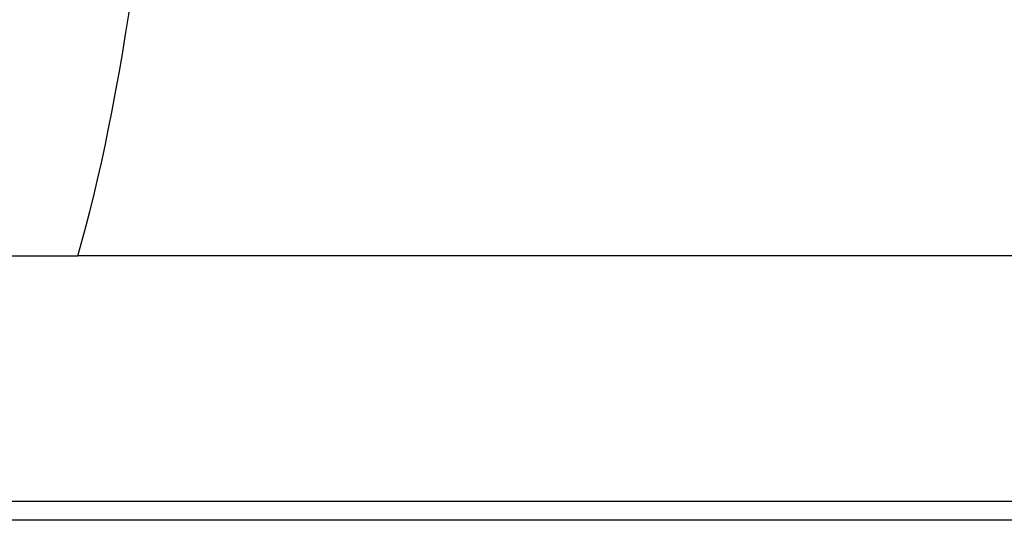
# Model space of a CAD drawing. Header units: millimetres. Extents: x 185 to 1947, y 220 to 553.
# Tile 4 of 52: x 1670 to 1723, y 284 to 310. Entities that reach past the tile are written whole.
import ezdxf
from ezdxf.lldxf.tags import DXFTag

# ---------------------------------------------------------------- set-up
doc = ezdxf.new("R2010")
doc.units = ezdxf.units.MM
doc.layers.add('HID', color=2, linetype='DASHED')
doc.layers.add('OUT', color=3, linetype='CONTINUOUS')
tags = doc.linetypes.add('DASHED', pattern=[25.72, 12.86, -12.86]).pattern_tags.tags
tags[6:7] = [DXFTag(74, 4), DXFTag(75, 0), DXFTag(340, '0'), DXFTag(46, 0.0), DXFTag(50, 0.0), DXFTag(44, 0.0), DXFTag(45, 0.0)]
tags[4:5] = [DXFTag(74, 4), DXFTag(75, 0), DXFTag(340, '0'), DXFTag(46, 0.0), DXFTag(50, 0.0), DXFTag(44, 0.0), DXFTag(45, 0.0)]

msp = doc.modelspace()

# ---------------------------------------------------------------- linework, layer by layer
at = {"layer": 'HID', "color": 0, "ltscale": 0.5}
msp.add_open_spline([(1947.061, 284.901), (1513.575, 284.901)], degree=1, dxfattribs=at)
at = {"layer": 'OUT', "color": 0}
for p, q in [((1661.632, 297.901), (1673.49, 297.901)), ((1947.061, 283.901), (1427.061, 283.901))]:
    msp.add_line(p, q, dxfattribs=at)
msp.add_ellipse((1667.561, 353.788), major_axis=(0, 65.22), ratio=0.176327, start_param=3.683145, end_param=4.384247, dxfattribs=at)
msp.add_open_spline([(1771.632, 297.901), (1673.49, 297.901)], degree=1, dxfattribs=at)

doc.saveas('drawing.dxf')
